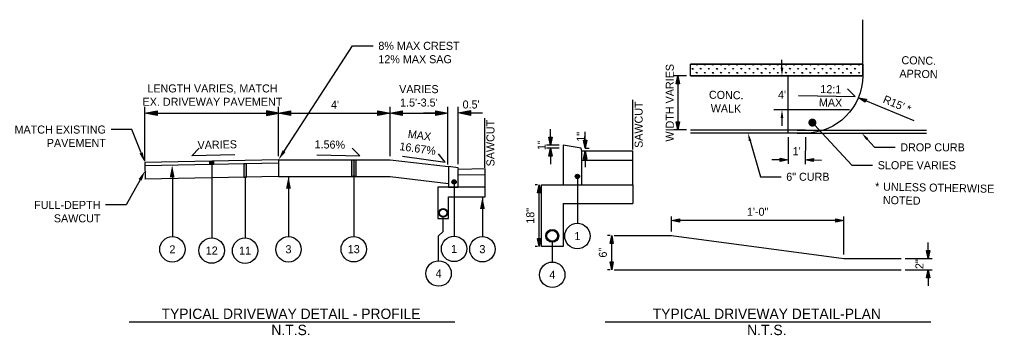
# Paper-space layout '113851GY001' of a CAD drawing. Header units: feet. Extents: x 0 to 55.7, y 0 to 22.
# Tile 21 of 21: x 38.6 to 55.7, y 4.8 to 10.3. Entities that reach past the tile are written whole.
import ezdxf
from ezdxf import colors
from ezdxf.entities.mleader import LeaderData, LeaderLine
from ezdxf.math import Vec2, Vec3

# ---------------------------------------------------------------- set-up
doc = ezdxf.new("R2010")
doc.units = ezdxf.units.FT
doc.header["$MEASUREMENT"] = 0
for name, color, linetype in [('C-ANNO-TEXT', 7, 'Continuous'), ('SH_Data', 7, 'Continuous'), ('TX_P_1', 7, 'Continuous'), ('TX_P_20', 7, 'Continuous')]:
    doc.layers.add(name, color=color, linetype=linetype)
doc.styles.add('Slanted-Normal', font='font31.shx', dxfattribs={"height": 0.14})
doc.styles.get("Standard").update_dxf_attribs({"font": 'arial.ttf'})
doc.styles.add('Straight-Normal', font='font30.shx', dxfattribs={"height": 0.14})
doc.dimstyles.new('Dec-1  Slanted', dxfattribs={"dimtxt": 0.14, "dimasz": 0.14, "dimexe": 0.07, "dimexo": 0.07, "dimgap": 0.07, "dimtad": 1, "dimdec": 1, "dimzin": 3, "dimdsep": 46, "dimtxsty": 'Slanted-Normal', "dimblk": 'Dim1', "dimcen": 0, "dimclrd": 95, "dimclre": 95, "dimclrt": 7, "dimadec": 1, "dimazin": 3, "dimtfac": 1, "dimtdec": 1, "dimtix": 1, "dimtofl": 0, "dimtmove": 1, "dimatfit": 3, "dimldrblk": 'Dim1', "dimfxl": 1, "dimtolj": 1, "dimtzin": 0, "dimlwd": -1, "dimlwe": -1, "dimarcsym": 0})
doc.dimstyles.new('Dec-1  Straight', dxfattribs={"dimtxt": 0.14, "dimasz": 0.14, "dimexe": 0.07, "dimexo": 0.07, "dimgap": 0.07, "dimtad": 1, "dimdec": 1, "dimzin": 3, "dimdsep": 46, "dimtxsty": 'Straight-Normal', "dimblk": 'Dim1', "dimcen": 0, "dimclrd": 95, "dimclre": 95, "dimclrt": 256, "dimadec": 1, "dimazin": 3, "dimtfac": 1, "dimtdec": 1, "dimtix": 1, "dimtofl": 0, "dimtmove": 1, "dimatfit": 3, "dimldrblk": 'Dim1', "dimfxl": 1, "dimtolj": 1, "dimtzin": 0, "dimlwd": -1, "dimlwe": -1, "dimarcsym": 0})
doc.dimstyles.get("Standard").update_dxf_attribs({"dimtxt": 0.18, "dimasz": 0.18, "dimexe": 0.18, "dimexo": 0.0625, "dimgap": 0.09, "dimtad": 0, "dimtih": 1, "dimtoh": 1, "dimdec": 4, "dimzin": 0, "dimdsep": 46, "dimtxsty": 'Standard', "dimcen": 0.09, "dimadec": 0, "dimazin": 0, "dimtfac": 1, "dimtdec": 4, "dimtofl": 0, "dimtmove": 0, "dimatfit": 3, "dimfxl": 1, "dimtolj": 1, "dimtzin": 0, "dimarcsym": 0})

# ---------------------------------------------------------------- blocks, each defined once
blk = doc.blocks.new('Dim1')
h = blk.add_hatch(color=4)
h.dxf.hatch_style = 1
h.paths.add_polyline_path([(0, 0), (-1, -0.2), (-1, 0.2)])
at = {"color": 4}
blk.add_lwpolyline([(0, 0), (-1, -0.2), (-1, 0.2), (0, 0)], dxfattribs=at)
blk = doc.blocks.new('*D565')
at = {"layer": 'C-ANNO-TEXT', "color": 95, "linetype": 'Continuous', "transparency": 16777216}
for p, q in [((47.611, 7.381), (47.569, 7.381)), ((47.639, 6.446), (47.639, 7.241)), ((47.611, 6.306), (47.569, 6.306))]:
    blk.add_line(p, q, dxfattribs=at)
at = {"layer": 'Defpoints', "color": 0, "transparency": 16777216}
for p in [(47.639, 7.381), (47.681, 7.381), (47.681, 6.306)]:
    blk.add_point(p, dxfattribs=at)
at = {"layer": 'C-ANNO-TEXT', "color": 95, "transparency": 16777216, "xscale": 0.14, "yscale": 0.14, "zscale": 0.14}
for p, rotation in [((47.639, 7.381), 90), ((47.639, 6.306), 270)]:
    blk.add_blockref('Dim1', p, dxfattribs=dict(at, rotation=rotation))
at = {"layer": 'C-ANNO-TEXT', "transparency": 16777216, "insert": (47.486, 6.843), "char_height": 0.14, "attachment_point": 5, "rotation": 90, "style": 'Straight-Normal'}
blk.add_mtext('\\A1;18"', dxfattribs=at)
blk = doc.blocks.new('*D566')
at = {"color": 95, "linetype": 'Continuous', "transparency": 16777216}
for p, q in [((48.443, 8.163), (48.443, 8.303)), ((48.443, 8.023), (48.513, 8.023)), ((48.443, 7.972), (48.513, 7.972)), ((48.443, 7.832), (48.443, 7.692))]:
    blk.add_line(p, q, dxfattribs=at)
at = {"layer": 'Defpoints', "color": 0, "transparency": 16777216}
for p in [(48.373, 8.023), (48.373, 7.972), (48.443, 7.972)]:
    blk.add_point(p, dxfattribs=at)
at = {"color": 95, "transparency": 16777216, "xscale": 0.14, "yscale": 0.14, "zscale": 0.14}
for p, rotation in [((48.443, 8.023), 270), ((48.443, 7.972), 90)]:
    blk.add_blockref('Dim1', p, dxfattribs=dict(at, rotation=rotation))
at = {"color": 7, "transparency": 16777216, "insert": (48.365, 8.219), "char_height": 0.14, "attachment_point": 5, "rotation": 90, "style": 'Slanted-Normal'}
blk.add_mtext('\\A1;1"', dxfattribs=at)
blk = doc.blocks.new('*D567')
at = {"color": 95, "linetype": 'Continuous', "transparency": 16777216}
for p, q in [((47.836, 8.212), (47.836, 8.352)), ((47.986, 8.072), (47.766, 8.072)), ((47.986, 8.02), (47.766, 8.02)), ((47.836, 7.88), (47.836, 7.74))]:
    blk.add_line(p, q, dxfattribs=at)
at = {"layer": 'Defpoints', "color": 0, "transparency": 16777216}
for p in [(48.056, 8.072), (47.836, 8.02), (48.056, 8.02)]:
    blk.add_point(p, dxfattribs=at)
at = {"color": 95, "transparency": 16777216, "xscale": 0.14, "yscale": 0.14, "zscale": 0.14}
for p, rotation in [((47.836, 8.072), 270), ((47.836, 8.02), 90)]:
    blk.add_blockref('Dim1', p, dxfattribs=dict(at, rotation=rotation))
at = {"color": 7, "transparency": 16777216, "insert": (47.683, 8.072), "char_height": 0.14, "attachment_point": 5, "rotation": 90, "style": 'Slanted-Normal'}
blk.add_mtext('\\A1;1"', dxfattribs=at)
blk = doc.blocks.new('*D568')
at = {"layer": 'C-ANNO-TEXT', "color": 95, "linetype": 'Continuous', "transparency": 16777216}
for p, q in [((48.875, 6.5), (48.833, 6.5)), ((48.903, 6.04), (48.903, 6.36)), ((48.875, 5.9), (48.833, 5.9))]:
    blk.add_line(p, q, dxfattribs=at)
at = {"layer": 'Defpoints', "color": 0, "transparency": 16777216}
for p in [(48.903, 6.5), (48.945, 6.5), (48.945, 5.9)]:
    blk.add_point(p, dxfattribs=at)
at = {"layer": 'C-ANNO-TEXT', "color": 95, "transparency": 16777216, "xscale": 0.14, "yscale": 0.14, "zscale": 0.14}
for p, rotation in [((48.903, 6.5), 90), ((48.903, 5.9), 270)]:
    blk.add_blockref('Dim1', p, dxfattribs=dict(at, rotation=rotation))
at = {"layer": 'C-ANNO-TEXT', "transparency": 16777216, "insert": (48.75, 6.2), "char_height": 0.14, "attachment_point": 5, "rotation": 90, "style": 'Straight-Normal'}
blk.add_mtext('\\A1;6"', dxfattribs=at)
blk = doc.blocks.new('*D569')
at = {"layer": 'C-ANNO-TEXT', "color": 95, "linetype": 'Continuous', "transparency": 16777216}
for p, q in [((54.416, 6.24), (54.416, 6.38)), ((54.015, 6.1), (54.486, 6.1)), ((54.015, 5.9), (54.486, 5.9)), ((54.416, 5.76), (54.416, 5.62))]:
    blk.add_line(p, q, dxfattribs=at)
at = {"layer": 'Defpoints', "color": 0, "transparency": 16777216}
for p in [(53.945, 6.1), (54.416, 6.1), (53.945, 5.9)]:
    blk.add_point(p, dxfattribs=at)
at = {"layer": 'C-ANNO-TEXT', "color": 95, "transparency": 16777216, "xscale": 0.14, "yscale": 0.14, "zscale": 0.14}
for p, rotation in [((54.416, 6.1), 270), ((54.416, 5.9), 90)]:
    blk.add_blockref('Dim1', p, dxfattribs=dict(at, rotation=rotation))
at = {"layer": 'C-ANNO-TEXT', "transparency": 16777216, "insert": (54.262, 6), "char_height": 0.14, "attachment_point": 5, "rotation": 90, "style": 'Straight-Normal'}
blk.add_mtext('\\A1;2"', dxfattribs=at)
blk = doc.blocks.new('*D570')
at = {"layer": 'C-ANNO-TEXT', "color": 95, "linetype": 'Continuous', "transparency": 16777216}
for p, q in [((49.945, 6.57), (49.945, 6.829)), ((52.805, 6.759), (50.085, 6.759)), ((52.945, 6.17), (52.945, 6.829))]:
    blk.add_line(p, q, dxfattribs=at)
at = {"layer": 'Defpoints', "color": 0, "transparency": 16777216}
for p in [(49.945, 6.759), (49.945, 6.5), (52.945, 6.1)]:
    blk.add_point(p, dxfattribs=at)
at = {"layer": 'C-ANNO-TEXT', "color": 95, "transparency": 16777216, "xscale": 0.14, "yscale": 0.14, "zscale": 0.14, "rotation": 180}
blk.add_blockref('Dim1', (49.945, 6.759), dxfattribs=at)
at = {"layer": 'C-ANNO-TEXT', "color": 95, "transparency": 16777216, "xscale": 0.14, "yscale": 0.14, "zscale": 0.14}
blk.add_blockref('Dim1', (52.945, 6.759), dxfattribs=at)
at = {"layer": 'C-ANNO-TEXT', "transparency": 16777216, "insert": (51.445, 6.912), "char_height": 0.14, "attachment_point": 5, "style": 'Straight-Normal'}
blk.add_mtext('\\A1;1\'-0"', dxfattribs=at)
blk = doc.blocks.new('*D571')
at = {"layer": 'Defpoints', "color": 0, "transparency": 16777216}
for p in [(52.276, 9.283), (53.2, 8.9)]:
    blk.add_point(p, dxfattribs=at)
at = {"layer": 'TX_P_20', "color": 95, "linetype": 'Continuous', "transparency": 16777216}
blk.add_line((54.173, 8.497), (53.329, 8.846), dxfattribs=at)
at = {"layer": 'TX_P_20', "color": 95, "transparency": 16777216, "xscale": 0.14, "yscale": 0.14, "zscale": 0.14, "rotation": 157.4700059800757}
blk.add_blockref('Dim1', (53.2, 8.9), dxfattribs=at)
at = {"layer": 'TX_P_20', "color": 7, "transparency": 16777216, "insert": (53.874, 8.786), "char_height": 0.14, "attachment_point": 5, "rotation": 337.47, "style": 'Slanted-Normal'}
blk.add_mtext("\\A1;R15' *", dxfattribs=at)
blk = doc.blocks.new('*D572')
at = {"layer": 'C-ANNO-TEXT', "color": 95, "linetype": 'Continuous', "transparency": 16777216}
for p, q in [((51.976, 8.214), (51.974, 7.746)), ((52.276, 8.213), (52.274, 7.745)), ((51.835, 7.816), (51.695, 7.817)), ((52.415, 7.815), (52.555, 7.814))]:
    blk.add_line(p, q, dxfattribs=at)
at = {"layer": 'Defpoints', "color": 0, "transparency": 16777216}
for p in [(51.976, 8.284), (52.276, 8.283), (52.275, 7.815)]:
    blk.add_point(p, dxfattribs=at)
at = {"layer": 'C-ANNO-TEXT', "color": 95, "transparency": 16777216, "xscale": 0.14, "yscale": 0.14, "zscale": 0.14}
for p, rotation in [((51.975, 7.816), 359.8218267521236), ((52.275, 7.815), 179.8218267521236)]:
    blk.add_blockref('Dim1', p, dxfattribs=dict(at, rotation=rotation))
at = {"layer": 'C-ANNO-TEXT', "transparency": 16777216, "insert": (52.125, 7.969), "char_height": 0.14, "attachment_point": 5, "rotation": 359.8218, "style": 'Straight-Normal'}
blk.add_mtext("\\A1;1'", dxfattribs=at)
blk = doc.blocks.new('*D573')
at = {"color": 95, "linetype": 'Continuous', "transparency": 16777216}
for p, q in [((50.206, 9.283), (49.986, 9.283)), ((50.056, 9.143), (50.056, 8.482)), ((50.206, 8.342), (49.986, 8.342))]:
    blk.add_line(p, q, dxfattribs=at)
at = {"layer": 'Defpoints', "color": 0, "transparency": 16777216}
for p in [(50.276, 9.283), (50.056, 8.342), (50.276, 8.342)]:
    blk.add_point(p, dxfattribs=at)
at = {"color": 95, "transparency": 16777216, "xscale": 0.14, "yscale": 0.14, "zscale": 0.14}
for p, rotation in [((50.056, 9.283), 90), ((50.056, 8.342), 270)]:
    blk.add_blockref('Dim1', p, dxfattribs=dict(at, rotation=rotation))
at = {"color": 7, "transparency": 16777216, "insert": (49.916, 8.812), "char_height": 0.14, "attachment_point": 5, "rotation": 90, "style": 'Slanted-Normal'}
blk.add_mtext('\\A1;WIDTH VARIES', dxfattribs=at)
blk = doc.blocks.new('_Dot')
at = {"color": 0, "linetype": 'ByBlock', "lineweight": -2}
blk.add_line((-0.5, 0), (-1, 0), dxfattribs=at)
at = {"color": 0, "linetype": 'ByBlock', "const_width": 0.5}
blk.add_lwpolyline([(-0.25, 0, 1), (0.25, 0, 1)], format="xyb", close=True, dxfattribs=at)
blk = doc.blocks.new('*D574')
at = {"layer": 'C-ANNO-TEXT', "color": 0, "lineweight": -2, "transparency": 16777216}
for p, q in [((51.869, 9.423), (51.869, 9.563)), ((51.929, 9.283), (52.009, 9.283)), ((53.045, 8.689), (51.729, 8.689)), ((51.869, 8.549), (51.869, 8.409))]:
    blk.add_line(p, q, dxfattribs=at)
at = {"layer": 'C-ANNO-TEXT', "color": 0, "transparency": 16777216}
for points in [[(51.845, 9.423), (51.892, 9.423), (51.869, 9.283)], [(51.845, 8.549), (51.892, 8.549), (51.869, 8.689)]]:
    blk.add_solid(points, dxfattribs=at)
at = {"layer": 'Defpoints', "color": 0, "transparency": 16777216}
for p in [(51.789, 9.283), (51.869, 9.283), (53.185, 8.689)]:
    blk.add_point(p, dxfattribs=at)
at = {"layer": 'C-ANNO-TEXT', "color": 0, "transparency": 16777216, "insert": (51.869, 8.951), "char_height": 0.14, "attachment_point": 5, "style": 'Slanted-Normal'}
blk.add_mtext("\\A1;4'", dxfattribs=at)

psp = doc.layouts.new('113851GY001')

# ---------------------------------------------------------------- hatches: boundary and pattern name
h = psp.add_hatch(color=256)
h.dxf.hatch_style = 1
h.paths.add_polyline_path([(40.77517, 8.63196), (40.98517, 8.67396), (40.98517, 8.58996)])
h = psp.add_hatch(color=256)
h.dxf.hatch_style = 1
h.paths.add_polyline_path([(43.10063, 8.63196), (42.89063, 8.67396), (42.89063, 8.58996)])
h = psp.add_hatch(color=256)
h.dxf.hatch_style = 1
h.paths.add_polyline_path([(43.10063, 8.63196), (43.31063, 8.67396), (43.31063, 8.58996)])
h = psp.add_hatch(color=256)
h.dxf.hatch_style = 1
h.paths.add_polyline_path([(45.04364, 8.63196), (44.83364, 8.58996), (44.83364, 8.67396)])
h = psp.add_hatch(color=256)
h.dxf.hatch_style = 1
h.paths.add_polyline_path([(45.04364, 8.63196), (45.25364, 8.67396), (45.25364, 8.58996)])
h = psp.add_hatch(color=256)
h.dxf.hatch_style = 1
h.paths.add_polyline_path([(45.04364, 8.63194), (45.25364, 8.67394), (45.25364, 8.58994)])
h = psp.add_hatch(color=256)
h.dxf.hatch_style = 1
h.paths.add_polyline_path([(46.04823, 8.63196), (45.83823, 8.58996), (45.83823, 8.67396)])
h = psp.add_hatch(color=256)
h.dxf.hatch_style = 1
h.paths.add_polyline_path([(46.04823, 8.63196), (45.83823, 8.58996), (45.83823, 8.67396)])
h = psp.add_hatch(color=256)
h.dxf.hatch_style = 1
h.paths.add_polyline_path([(46.04823, 8.63194), (45.83823, 8.58994), (45.83823, 8.67394)])
h = psp.add_hatch(color=256)
h.dxf.hatch_style = 1
h.paths.add_polyline_path([(46.04823, 8.63194), (45.83823, 8.58994), (45.83823, 8.67394)])
h = psp.add_hatch(color=256)
h.dxf.hatch_style = 1
h.paths.add_polyline_path([(46.23207, 8.63194), (46.44207, 8.67394), (46.44207, 8.58994)])
h = psp.add_hatch(color=256)
h.dxf.hatch_style = 1
h.paths.add_polyline_path([(46.23208, 8.63515), (46.44208, 8.67715), (46.44208, 8.59315)])
for points in [[(41.9717, 7.79542), (41.9041, 7.79542), (41.9041, 7.73542), (41.9717, 7.73542)], [(44.44487, 7.81866), (44.37727, 7.81866), (44.37727, 7.52725), (44.44487, 7.52725)]]:
    psp.add_hatch(color=256).paths.add_polyline_path(points)
at = {"layer": 'C-ANNO-TEXT'}
h = psp.add_hatch(color=256, dxfattribs=at)
h.dxf.hatch_style = 1
h.paths.add_polyline_path([(41.20741, 7.51162), (41.24941, 7.72162), (41.29141, 7.51162)])
h = psp.add_hatch(color=256, dxfattribs=at)
h.dxf.hatch_style = 1
edge = h.paths.add_edge_path()
edge.add_arc((48.3065, 7.52942), 0.0375, 0, 360)
h = psp.add_hatch(color=256, dxfattribs=at)
h.dxf.hatch_style = 1
h.paths.add_polyline_path([(43.23244, 7.31725), (43.27444, 7.52725), (43.31644, 7.31725)])
h = psp.add_hatch(color=256, dxfattribs=at)
h.dxf.hatch_style = 1
edge = h.paths.add_edge_path()
edge.add_arc((46.15853, 7.43385), 0.0375, 0.000202, 360.000202)
h = psp.add_hatch(color=256, dxfattribs=at)
h.dxf.hatch_style = 1
h.paths.add_polyline_path([(46.69397, 6.96029), (46.65197, 7.17029), (46.60997, 6.96029)])
at = {"layer": 'TX_P_20'}
h = psp.add_hatch(dxfattribs=at)
h.set_pattern_fill('GRASS', color=256, scale=0.1)
h.set_pattern_definition([(90, (31.78673, 0.488645), (-0.07071068, 0.07071068), [0.01875, -0.12267136]), (45, (31.78673, 0.48864), (-0.07071068, 0.07071068), [0.01875, -0.08125]), (135, (31.78673, 0.48864), (-0.07071068, -0.07071068), [0.01875, -0.08125])])
h.paths.add_polyline_path([(53.27599, 9.4833), (53.27599, 9.2833), (50.27599, 9.2833), (50.27599, 9.4833)])

# ---------------------------------------------------------------- linework, layer by layer
at = {"layer": 'C-ANNO-TEXT', "linetype": 'Continuous'}
for p, q in [((40.77517, 7.79911), (40.77517, 8.73942)), ((43.10063, 8.63196), (45.04364, 8.63196)), ((45.83823, 8.63196), (45.62823, 8.63196)), ((46.04823, 7.73647), (46.04823, 8.73942)), ((46.23208, 7.74031), (46.23208, 8.73942)), ((46.44208, 8.63515), (46.65208, 8.63515))]:
    psp.add_line(p, q, dxfattribs=at)
at = {"layer": 'C-ANNO-TEXT'}
for p, q in [((48.05604, 8.07163), (48.05604, 7.85232)), ((48.05604, 7.85232), (48.05604, 7.59265)), ((46.06223, 7.58647), (46.06223, 7.45082)), ((46.69828, 7.34013), (46.20312, 7.34013))]:
    psp.add_line(p, q, dxfattribs=at)
for centre, radius in [((48.3065, 7.52942), 0.0375), ((46.15853, 7.43385), 0.0375), ((45.96849, 6.89588), 0.075), ((45.96849, 6.89588), 0.065), ((47.86854, 6.49319), 0.1125), ((47.86854, 6.49319), 0.09375)]:
    psp.add_circle(centre, radius, dxfattribs=at)
at = {"layer": 'C-ANNO-TEXT', "extrusion": (0, 0, -1)}
psp.add_solid([(-42.49583, 7.51563), (-42.54108, 7.51563), (-42.49606, 7.74706), (-42.54131, 7.74706)], dxfattribs=at)
at = {"layer": 'TX_P_1'}
for p, q in [((41.9379, 7.73542), (41.9379, 6.45859)), ((44.41107, 7.81866), (44.41105, 6.48182)), ((41.2533, 7.52725), (41.2533, 6.47974)), ((42.51869, 7.504), (42.51869, 6.45648)), ((43.27444, 7.52725), (43.27444, 6.47974)), ((48.3065, 7.52942), (48.3065, 6.71146)), ((46.65197, 7.17029), (46.65197, 6.48183)), ((47.86854, 6.38069), (47.86854, 6.03646)), ((40.50106, 4.9943), (46.17279, 4.9943)), ((48.7869, 4.9943), (54.45862, 4.9943))]:
    psp.add_line(p, q, dxfattribs=at)
for centre in [(48.3065, 6.48996), (41.2533, 6.25824), (41.9379, 6.23709), (42.51869, 6.23498), (43.27444, 6.25824), (44.41105, 6.26032), (46.15854, 6.26597), (46.65197, 6.26032), (45.8889, 5.8371), (47.86854, 5.81496)]:
    psp.add_circle(centre, 0.2215, dxfattribs=at)
at = {"layer": 'TX_P_20'}
for points in [[(53.27599, 9.2833), (53.27599, 10.26011)], [(53.27599, 9.4833), (50.27599, 9.4833)], [(51.97599, 8.28423), (51.97599, 9.28423)], [(52.15525, 8.9386), (53.14112, 8.9236), (53.00853, 9.05618)], [(49.27411, 8.00059), (49.27411, 8.86559)], [(40.77517, 8.63196), (40.98517, 8.67396), (40.98517, 8.58996), (40.77517, 8.63196)], [(40.98517, 8.63196), (42.89063, 8.63196)], [(43.10063, 8.63196), (42.89063, 8.67396), (42.89063, 8.58996), (43.10063, 8.63196)], [(43.10063, 7.88104), (43.10063, 8.73942)], [(43.10063, 8.63196), (43.31063, 8.67396), (43.31063, 8.58996), (43.10063, 8.63196)], [(45.04364, 8.63196), (44.83364, 8.58996), (44.83364, 8.67396), (45.04364, 8.63196)], [(45.04364, 7.88104), (45.04364, 8.73942)], [(45.04364, 8.63196), (45.25364, 8.67396), (45.25364, 8.58996), (45.04364, 8.63196)], [(45.25364, 8.63196), (45.83823, 8.63196)], [(46.04823, 8.63196), (45.83823, 8.58996), (45.83823, 8.67396), (46.04823, 8.63196)], [(46.04823, 8.63196), (45.83823, 8.58996), (45.83823, 8.67396), (46.04823, 8.63196)], [(46.04823, 8.63194), (45.83823, 8.58994), (45.83823, 8.67394), (46.04823, 8.63194)], [(46.23208, 8.63515), (46.44208, 8.67715), (46.44208, 8.59315), (46.23208, 8.63515)], [(46.69319, 7.67906), (46.69319, 8.54406)], [(52.27599, 8.3333), (50.27599, 8.3333)], [(52.13466, 8.3333), (54.3836, 8.3333)], [(52.13466, 8.2833), (54.3836, 8.2833)], [(48.38114, 7.97163), (48.37258, 8.02295), (48.05604, 8.07163)], [(42.33918, 7.90497), (41.58933, 7.88997), (41.72192, 8.02256)], [(43.76844, 7.90498), (44.51829, 7.88999), (44.38571, 8.02257)], [(45.26174, 7.88085), (46.00442, 7.77631), (45.88864, 7.92379)], [(48.38105, 7.97209), (49.27319, 7.97209)], [(49.2735, 7.38079), (49.27319, 7.97209)], [(43.10063, 7.81872), (40.77517, 7.77212)], [(40.77517, 7.77212), (40.78101, 7.48081)], [(43.10063, 7.75872), (40.77517, 7.71212)], [(43.10063, 7.81867), (43.10063, 7.52725)], [(48.38114, 7.81103), (49.27328, 7.81103)], [(46.23376, 7.64884), (46.22753, 7.6761), (46.06223, 7.69903)], [(46.69828, 7.6583), (46.23208, 7.64881)], [(46.70032, 7.55832), (46.23411, 7.54883)], [(46.69828, 7.34013), (46.69828, 7.6583)], [(43.10063, 7.5273), (40.77517, 7.48069)], [(46.15853, 7.43385), (46.15853, 6.48747)], [(48.05604, 7.05569), (48.05604, 7.05569), (48.05604, 6.30569), (47.68104, 6.30569), (47.68104, 7.38079), (49.2735, 7.38079), (49.2735, 7.05569)], [(48.05604, 7.05569), (49.2735, 7.05569)], [(45.88889, 6.0586), (45.88889, 6.49129), (45.96849, 6.57088), (45.96849, 6.82088)], [(48.94479, 6.5), (49.94479, 6.5), (52.94479, 6.1), (53.94479, 6.1)], [(48.94479, 5.9), (53.94479, 5.9)]]:
    psp.add_lwpolyline(points, dxfattribs=at)
psp.add_lwpolyline([(53.27599, 9.4833), (53.27599, 9.2833), (50.27599, 9.2833), (50.27599, 9.4833)], close=True, dxfattribs=at)
psp.add_lwpolyline([(50.27599, 9.2833), (53.27599, 9.2833, -0.41421356), (52.27599, 8.2833), (50.27599, 8.2833)], format="xyb", dxfattribs=at)
at = {"layer": 'TX_P_20', "flags": 128}
for points in [[(48.05604, 8.07163), (48.05604, 7.38079), (48.38114, 7.38079), (48.38114, 7.97163), (48.37258, 8.02295)], [(43.10063, 7.81872), (45.04364, 7.81867)], [(43.10063, 7.81867), (45.04364, 7.81867), (46.06223, 7.69903)], [(46.06223, 7.69903), (46.06223, 7.34013), (46.23208, 7.34013), (46.23208, 7.64881)], [(43.10063, 7.52725), (45.04364, 7.52725), (46.06223, 7.40761)]]:
    psp.add_lwpolyline(points, dxfattribs=at)
for points in [[(41.9041, 7.79542), (41.9717, 7.79542), (41.9717, 7.73542), (41.9041, 7.73542)], [(42.49583, 7.51563), (42.54108, 7.51563), (42.54131, 7.74706), (42.49606, 7.74706)], [(44.37727, 7.81866), (44.44487, 7.81866), (44.44487, 7.52725), (44.37727, 7.52725)], [(45.87473, 7.34013), (45.87474, 6.79529), (46.06224, 6.79529), (46.06223, 7.17029), (46.69828, 7.17029), (46.69828, 7.34013)]]:
    psp.add_lwpolyline(points, close=True, dxfattribs=at)

# ---------------------------------------------------------------- texts
at = {"layer": 'C-ANNO-TEXT', "char_height": 0.14, "style": 'Straight-Normal'}
for s, width, insert, attachment_point, rotation in [('CONC. \\PAPRON', 0.3354416, (54.24927, 9.43118), 5, 358.854237), ('12:1 MAX', 0.3354416, (52.71729, 8.93208), 5, 358.854237), ('CONC. \\PWALK', 0.3354416, (50.89593, 8.83042), 5, 358.854237), ('VARIES', 0.3354416, (42.37642, 8.16019), 3, 1.145965), ('1.56%', 0.3354416, (43.73121, 8.1602), 1, 358.854439), ('\\pi-0.14,l0.28,t0.28,0.56;*^IUNLESS OTHERWISE \\P\\pi0,t0.56;NOTED', 2.6584816, (53.35243, 7.42679), 1, 358.854237)]:
    psp.add_mtext_dynamic_manual_height_columns(s, width=width, gutter_width=1.5, heights=[0], dxfattribs=dict(at, insert=insert, attachment_point=attachment_point, rotation=rotation))
at = {"layer": 'C-ANNO-TEXT', "char_height": 0.14, "attachment_point": 5, "style": 'Straight-Normal'}
for s, insert, rotation in [('\\A1;LENGTH VARIES, MATCH \\PEX. DRIVEWAY PAVEMENT', (41.95107, 8.94566), 0.000202), ("\\A1;4'", (44.08531, 8.77866), 0.000202), ("\\A1;0.5'", (46.45525, 8.78185), 0.000202), ('\\A1;SAWCUT', (49.37377, 8.43061), 90), ('\\A1;SAWCUT', (46.79285, 8.10909), 90), ('\\A1;MAX\\P16.67%', (45.54106, 8.12871), 352.12729)]:
    psp.add_mtext(s, dxfattribs=dict(at, insert=insert, rotation=rotation))
at = {"layer": 'C-ANNO-TEXT', "insert": (45.54593, 8.93196), "char_height": 0.14, "attachment_point": 5, "style": 'Straight-Normal'}
psp.add_mtext("\\A1;VARIES \\P1.5'-3.5'", dxfattribs=at)
at = {"layer": 'SH_Data', "style": 'Slanted-Normal'}
for s, width, insert, char_height, attachment_point in [('1', 0.1066232, (48.3065, 6.48996), 0.1407, 5), ('2', 0.1407, (41.2533, 6.25824), 0.1407, 5), ('12', 0.1066232, (41.9379, 6.23709), 0.1407, 5), ('11', 0.1407, (42.51869, 6.23498), 0.1407, 5), ('3', 0.1407, (43.27444, 6.25824), 0.1407, 5), ('4', 0.1066232, (47.86854, 5.81496), 0.1407, 5), ('\\A1;TYPICAL DRIVEWAY DETAIL - PROFILE', 5.8689189, (43.31913, 5.04204), 0.18, 8), ('\\A1;TYPICAL DRIVEWAY DETAIL-PLAN', 4.5018, (51.60496, 5.04204), 0.18, 8), ('\\A1;N.T.S.', 5.8689189, (43.31913, 4.94405), 0.1809, 2), ('\\A1;N.T.S.', 5.8689189, (51.60496, 4.94405), 0.1809, 2)]:
    psp.add_mtext_dynamic_manual_height_columns(s, width=width, gutter_width=1.005, heights=[0], dxfattribs=dict(at, insert=insert, char_height=char_height, attachment_point=attachment_point))
at = {"layer": 'SH_Data', "char_height": 0.1407, "attachment_point": 5, "rotation": 0.000202, "style": 'Slanted-Normal'}
for s, insert in [('13', (44.41105, 6.26032)), ('1', (46.15854, 6.26597)), ('3', (46.65197, 6.26032)), ('4', (45.8889, 5.8371))]:
    psp.add_mtext_dynamic_manual_height_columns(s, width=0.1066232, gutter_width=1.005, heights=[0], dxfattribs=dict(at, insert=insert))

# ---------------------------------------------------------------- dimensions: what is measured, and where the dimension line sits
for base, p1, p2, text, picture, middle in [((50.05637, 8.34164), (50.27599, 9.2833), (50.27599, 8.34164), 'WIDTH VARIES', '*D573', (50.05637, 8.81247)), ((47.83642, 8.02031), (48.05604, 8.07163), (48.05604, 8.02031), '1"', '*D567', (47.83642, 8.07163)), ((48.44286, 7.97163), (48.37258, 8.02295), (48.37258, 7.97163), '1"', '*D566', (48.51821, 8.21904))]:
    dim = psp.add_linear_dim(base=base, p1=p1, p2=p2, angle=90, text=text, dimstyle='Dec-1  Slanted', override={"dimpost": "'"})
    dim.commit()
    dim.dimension.update_dxf_attribs({"geometry": picture, "text_midpoint": middle, "dimtype": 160})
at = {"layer": 'C-ANNO-TEXT'}
dim = psp.add_linear_dim(base=(51.86856, 9.2833), p1=(53.1847, 8.68853), p2=(51.78931, 9.2833), angle=90, text="4'", dimstyle='Standard', override={"dimscale": 0, "dimtxt": 0.14, "dimasz": 0.14, "dimexe": 0.14, "dimexo": 0.14, "dimgap": 0.14, "dimtxsty": 'Slanted-Normal', "dimcen": 3.6}, dxfattribs=at)
dim.commit()
dim.dimension.update_dxf_attribs({"geometry": '*D574', "text_midpoint": (51.86856, 8.95119), "dimtype": 160})
for p1, p2, distance, text, picture, middle in [((51.97599, 8.28423), (52.27599, 8.2833), -0.46829, "1'", '*D572', (52.12501, 7.96881)), ((47.68104, 6.30569), (47.68104, 7.38079), 0.04179, '18"', '*D565', (47.48592, 6.84324)), ((48.94479, 5.9), (48.94479, 6.5), 0.04179, '6"', '*D568', (48.74967, 6.2)), ((53.94479, 5.9), (53.94479, 6.1), -0.47093, '2"', '*D569', (54.26239, 6))]:
    dim = psp.add_aligned_dim(p1=p1, p2=p2, distance=distance, text=text, dimstyle='Dec-1  Straight', override={"dimpost": "'"}, dxfattribs=at)
    dim.commit()
    dim.dimension.update_dxf_attribs({"geometry": picture, "text_midpoint": middle})
dim = psp.add_linear_dim(base=(49.94479, 6.75885), p1=(52.94479, 6.1), p2=(49.94479, 6.5), text='1\'-0"', dimstyle='Dec-1  Straight', override={"dimpost": "'"}, dxfattribs=at)
dim.commit()
dim.dimension.update_dxf_attribs({"geometry": '*D570', "text_midpoint": (51.44479, 6.91218)})
at = {"layer": 'TX_P_20'}
dim = psp.add_radius_dim(center=(52.27599, 9.2833), mpoint=(53.19967, 8.90013), text="R15' *", dimstyle='Dec-1  Slanted', override={"dimpost": "'"}, dxfattribs=at)
dim.commit()
dim.dimension.update_dxf_attribs({"geometry": '*D571', "text_midpoint": (53.8742, 8.78632)})

# ---------------------------------------------------------------- leaders
ml = psp.add_multileader_mtext('Standard')
ml.set_content('8% MAX CREST\\P12% MAX SAG', color=256, style='Slanted-Normal')
ml.set_leader_properties()
ml.build(insert=Vec2(0, 0))
ml.multileader.update_dxf_attribs({"text_right_attachment_type": 6, "dogleg_length": 0.36, "arrow_head_size": 0.18})
ctx = ml.context
ctx.base_point, ctx.char_height, ctx.arrow_head_size, ctx.landing_gap_size, ctx.plane_origin = Vec3(44.75019, 9.80465), 0.14, 0.18, 0.09, Vec3(43.10063, 7.81872)
ctx.right_attachment = 6
notes = []
notes.append((ctx, [(0, (1, 1, 0), (44.39019, 9.80465), (1, 0), 0.36, [(0, [(43.10063, 7.81872)], 0, [])])]))
ctx.mtext.insert, ctx.mtext.flow_direction = Vec3(44.84019, 9.87465), 5
ml = psp.add_multileader_mtext('Standard')
ml.set_content('MATCH EXISTING \\PPAVEMENT', color=256, style='Slanted-Normal')
ml.set_leader_properties()
ml.build(insert=Vec2(0, 0))
ml.multileader.update_dxf_attribs({"dogleg_length": 0.36, "arrow_head_size": 0.18})
ctx = ml.context
ctx.base_point, ctx.char_height, ctx.arrow_head_size, ctx.landing_gap_size, ctx.plane_origin = Vec3(38.29901, 8.34545), 0.14, 0.18, 0.09, Vec3(40.77517, 7.77212)
ctx.text_align_type = 2
notes.append((ctx, [(0, (1, 1, 0), (40.54568, 8.34545), (-1, 0), 0.36, [(0, [(40.77517, 7.77212)], 0, [])])]))
ctx.mtext.insert, ctx.mtext.alignment, ctx.mtext.flow_direction = Vec3(40.09568, 8.41545), 3, 5
ml = psp.add_multileader_mtext('Standard')
ml.set_content('FULL-DEPTH \\PSAWCUT', color=256, style='Slanted-Normal')
ml.set_leader_properties()
ml.build(insert=Vec2(0, 0))
ml.multileader.update_dxf_attribs({"dogleg_length": 0.36, "arrow_head_size": 0.18})
ctx = ml.context
ctx.base_point, ctx.char_height, ctx.arrow_head_size, ctx.landing_gap_size, ctx.plane_origin = Vec3(38.62338, 7.03183), 0.14, 0.18, 0.09, Vec3(40.77809, 7.62646)
ctx.text_align_type = 2
notes.append((ctx, [(0, (1, 1, 0), (40.45005, 7.03183), (-1, 0), 0.36, [(0, [(40.77809, 7.62646)], 0, [])])]))
ctx.mtext.insert, ctx.mtext.alignment, ctx.mtext.flow_direction = Vec3(40.00005, 7.10183), 3, 5
at = {"layer": 'C-ANNO-TEXT'}
ml = psp.add_multileader_mtext('Standard', dxfattribs=at)
ml.set_content('SLOPE VARIES', color=256, style='Slanted-Normal')
ml.set_leader_properties()
ml.set_arrow_properties(name='DOT')
ml.build(insert=Vec2(0, 0))
ml.multileader.update_dxf_attribs({"text_right_attachment_type": 6, "dogleg_length": 0.36, "arrow_head_size": 0.14})
ctx = ml.context
ctx.base_point, ctx.char_height, ctx.arrow_head_size, ctx.landing_gap_size, ctx.plane_origin = Vec3(53.44725, 7.72431), 0.14, 0.14, 0.09, Vec3(52.68608, 8.37126)
ctx.right_attachment = 6
notes.append((ctx, [(0, (1, 1, 0), (53.08725, 7.72431), (1, 0), 0.36, [(0, [(52.39838, 8.46633)], 0, [])])]))
ctx.mtext.insert, ctx.mtext.flow_direction = Vec3(53.53725, 7.79431), 5
ml = psp.add_multileader_mtext('Standard', dxfattribs=at)
ml.set_content('6" CURB', color=256, style='Slanted-Normal')
ml.set_leader_properties()
ml.build(insert=Vec2(0, 0))
ml.multileader.update_dxf_attribs({"text_right_attachment_type": 6, "dogleg_length": 0.36, "arrow_head_size": 0.14})
ctx = ml.context
ctx.base_point, ctx.char_height, ctx.arrow_head_size, ctx.landing_gap_size, ctx.plane_origin = Vec3(51.85352, 7.52292), 0.14, 0.14, 0.09, Vec3(51.27599, 8.2833)
ctx.right_attachment = 6
notes.append((ctx, [(0, (1, 1, 0), (51.49352, 7.52292), (1, 0), 0.36, [(0, [(51.27599, 8.2833)], 0, [])])]))
ctx.mtext.insert, ctx.mtext.flow_direction = Vec3(51.94352, 7.59292), 5
ml = psp.add_multileader_mtext('Standard', dxfattribs=at)
ml.set_content('DROP CURB', color=256, style='Slanted-Normal')
ml.set_leader_properties()
ml.build(insert=Vec2(0, 0))
ml.multileader.update_dxf_attribs({"text_right_attachment_type": 6, "dogleg_length": 0.36, "arrow_head_size": 0.14})
ctx = ml.context
ctx.base_point, ctx.char_height, ctx.arrow_head_size, ctx.landing_gap_size, ctx.plane_origin = Vec3(53.83935, 8.03571), 0.14, 0.14, 0.09, Vec3(53.25913, 8.2833)
ctx.right_attachment = 6
notes.append((ctx, [(0, (1, 1, 0), (53.47935, 8.03571), (1, 0), 0.36, [(0, [(53.25913, 8.2833)], 0, [])])]))
ctx.mtext.insert, ctx.mtext.flow_direction = Vec3(53.92935, 8.10571), 5
for ctx, leaders in notes:
    for number, flags, end, landing, length, lines in leaders:
        leader = LeaderData()
        leader.index, (leader.has_last_leader_line, leader.has_dogleg_vector, leader.attachment_direction) = number, flags
        leader.last_leader_point, leader.dogleg_vector, leader.dogleg_length = Vec3(end), Vec3(landing), length
        for number, points, colour, breaks in lines:
            line = LeaderLine()
            line.index, line.vertices, line.color, line.breaks = number, Vec3.list(points), colors.encode_raw_color(colour), breaks
            leader.lines.append(line)
        ctx.leaders.append(leader)

doc.saveas('drawing.dxf')
